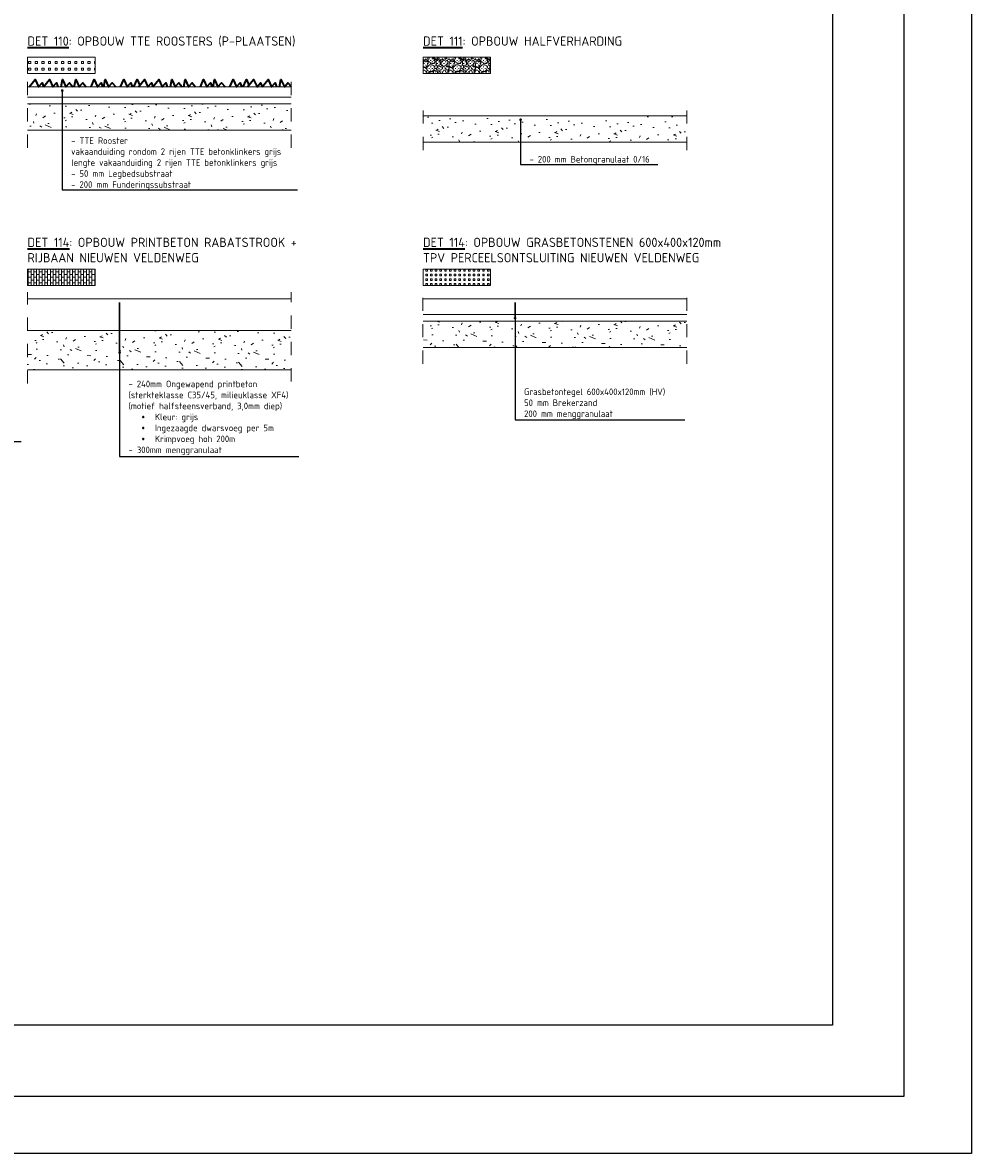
# Model space of a CAD drawing. Header units: metres. Extents: x 2.9 to 77.7, y -4.5 to 13.4.
# Tile 3 of 21: x 10.5 to 17.7, y -4.5 to 4.1. Entities that reach past the tile are written whole.
import ezdxf
from ezdxf import colors
from ezdxf.entities.mleader import LeaderData, LeaderLine
from ezdxf.math import Vec2, Vec3

# ---------------------------------------------------------------- set-up
doc = ezdxf.new("R2010")
doc.units = ezdxf.units.M
doc.linetypes.add('X-CA190022.004-UO-DET_v0.1$0$XX-AFBREEK', pattern=[7, 4, -1, 1, -1])
doc.layers.get('0').update_dxf_attribs({"lineweight": 25})
doc.layers.get('Defpoints').update_dxf_attribs({"lineweight": 25})
for name, color, linetype, lineweight in [('X-CA190022.004-UO-DET_v0.1$0$N-WE-GW-GROND_TEELAARDE-AD-20', 7, 'Continuous', 18), ('X-CA190022.004-UO-DET_v0.1$0$N-WE-GW-MAAIVELD-GD', 90, 'Continuous', 35), ('X-CA190022.004-UO-DET_v0.1$0$N-WE-VH-VERHARDING_BETONSTRAATSTEENPRINT PRINTBETON-A-200 NIEUWEN VELDENWEG', 24, 'Continuous', 18), ('X-CA190022.004-UO-DET_v0.1$0$N-WE-VH-VERHARDING_GRASBETONSTEEN-G', 70, 'Continuous', 35), ('X-CA190022.004-UO-DET_v0.1$0$X-XX-AL-DETAIL1-G', 7, 'Continuous', 18), ('X-CA190022.004-UO-DET_v0.1$0$X-XX-AL-LEGENDA-G', 7, 'Continuous', 18), ('X-CA190022.004-UO-DET_v0.1$0$X-XX-AL-T25', 7, 'Continuous', 25), ('X-CA190022.004-UO-DET_v0.1$0$X-XX-AL-T35', 7, 'Continuous', 35)]:
    doc.layers.add(name, color=color, linetype=linetype, lineweight=lineweight)
for name, color, linetype, lineweight, transparency in [('X-CA190022.004-UO-DET_v0.1$0$N-WE-VH-VERHARDING_GRASBETONSTEEN-A-50 GBT', 7, 'Continuous', 18, 0.5), ('X-CA190022.004-UO-DET_v0.1$0$N-WE-VH-VERHARDING_GRASBETONSTEEN-A-50 TTE PLATEN', 7, 'Continuous', 18, 0.5), ('X-CA190022.004-UO-DET_v0.1$0$N-WE-VH-VERHARDING_HALFVERHARDING-A-200', 252, 'Continuous', 18, 0.5)]:
    doc.layers.add(name, color=color, linetype=linetype, lineweight=lineweight, transparency=transparency)
doc.styles.add('X-CA190022.004-UO-DET_v0.1$0$NLCS-ISO-M20-T25', font='NLCS-ISO.ttf', dxfattribs={"height": 0.05})
doc.styles.add('X-CA190022.004-UO-DET_v0.1$0$NLCS-ISO-M20-T35', font='NLCS-ISO.ttf', dxfattribs={"height": 0.07})

# ---------------------------------------------------------------- blocks, each defined once
blk = doc.blocks.new('X-CA190022.004-UO-DET_v0.1$0$_Dot')
at = {"color": 0, "linetype": 'ByBlock', "lineweight": -2}
blk.add_line((-0.5, 0), (-1, 0), dxfattribs=at)
at = {"color": 0, "linetype": 'ByBlock', "const_width": 0.5}
blk.add_lwpolyline([(-0.25, 0, 1), (0.25, 0, 1)], format="xyb", close=True, dxfattribs=at)

msp = doc.modelspace()

# ---------------------------------------------------------------- hatches: boundary and pattern name
at = {"layer": 'X-CA190022.004-UO-DET_v0.1$0$N-WE-VH-VERHARDING_BETONSTRAATSTEENPRINT PRINTBETON-A-200 NIEUWEN VELDENWEG', "ltscale": 0.2, "transparency": 33554559}
h = msp.add_hatch(dxfattribs=at)
h.set_pattern_fill('AVH-BSS_KEIFORMAAT_HALFST', color=256, scale=0.2, pattern_type=2)
h.set_pattern_definition([(0, (3, -0.081582), (0.021, 0.021), [0.021, -0.021]), (90, (3, -0.081582), (-0.021, 1e-18), [])])
h.paths.add_polyline_path([(11.0037, 2.1019), (11.0037, 2.2269), (10.4912, 2.2269), (10.4912, 2.1019)])
at = {"layer": 'X-CA190022.004-UO-DET_v0.1$0$N-WE-VH-VERHARDING_GRASBETONSTEEN-A-50 GBT'}
h = msp.add_hatch(dxfattribs=at)
h.set_pattern_fill('AVH-GRASBETONSTEEN_04', color=256, scale=0.018, pattern_type=2)
h.set_pattern_definition([(0, (3, -0.163164), (0, 0.036), [0.012, -0.024]), (0, (3, -0.151164), (0, 0.036), [0.012, -0.024]), (90, (3, -0.163164), (-0.036, 2e-18), [0.012, -0.024]), (90, (3.012, -0.163164), (-0.036, 2e-18), [0.012, -0.024])])
h.paths.add_polyline_path([(14.0037, 2.1019), (14.0037, 2.2269), (13.4912, 2.2269), (13.4912, 2.1019)])
at = {"layer": 'X-CA190022.004-UO-DET_v0.1$0$N-WE-VH-VERHARDING_GRASBETONSTEEN-A-50 TTE PLATEN', "transparency": 33554559}
h = msp.add_hatch(dxfattribs=at)
h.set_pattern_fill('AVH-GRASBETONSTEEN_04', color=256, scale=0.025, pattern_type=2)
h.set_pattern_definition([(0, (-18, -3.864), (0, 0.05), [0.01666667, -0.03333333]), (0, (-18, -3.847334), (0, 0.05), [0.01666667, -0.03333333]), (90, (-18, -3.864), (-0.05, 3e-18), [0.01666667, -0.03333333]), (90, (-17.983333, -3.864), (-0.05, 3e-18), [0.01666667, -0.03333333])])
h.paths.add_polyline_path([(11.0037, 3.7103), (11.0037, 3.8353), (10.4912, 3.8353), (10.4912, 3.7103)])
at = {"layer": 'X-CA190022.004-UO-DET_v0.1$0$N-WE-VH-VERHARDING_HALFVERHARDING-A-200'}
h = msp.add_hatch(dxfattribs=at)
h.set_pattern_fill('AVH-HALFVERHARDING_GRIND_03', color=256, scale=0.02, pattern_type=2)
h.set_pattern_definition([(0, (-21, -3.864001), (0.0125, 0.0125), [0, -0.025]), (0, (-21, -3.864), (0.2, 0.2), [0.02, -0.03, 0.01, -0.03, 0.01, -0.1]), (0, (-20.9, -3.844), (0.2, 0.2), [0.01, -0.19]), (0, (-20.96, -3.834), (0.2, 0.2), [0.01, -0.02, 0.01, -0.16]), (0, (-20.86, -3.824), (0.2, 0.2), [0.02, -0.18]), (0, (-20.84, -3.814), (0.2, 0.2), [0.01, -0.19]), (0, (-20.9, -3.794), (0.2, 0.2), [0.02, -0.18]), (0, (-21, -3.784), (0.2, 0.2), [0.01, -0.02, 0.01, -0.05, 0.03, -0.08]), (0, (-20.86, -3.764), (0.2, 0.2), [0.02, -0.18]), (0, (-20.98, -3.754), (0.2, 0.2), [0.02, -0.01, 0.01, -0.08, 0.01, -0.07]), (0, (-20.99, -3.744), (0.2, 0.2), [0.01, -0.19]), (0, (-20.92, -3.734), (0.2, 0.2), [0.01, -0.01, 0.01, -0.17]), (0, (-20.95, -3.724), (0.2, 0.2), [0.01, -0.19]), (0, (-20.82, -3.714), (0.2, 0.2), [0.01, -0.19]), (0, (-20.91, -3.704), (0.2, 0.2), [0.01, -0.08, 0.01, -0.1]), (0, (-20.91, -3.694), (0.2, 0.2), [0.02, -0.18]), (0, (-20.87, -3.684), (0.2, 0.2), [0.02, -0.18]), (0, (-20.99, -3.674), (0.2, 0.2), [0.01, -0.12, 0.02, -0.05]), (90, (-21, -3.774), (-0.2, 0.2), [0.04, -0.04, 0.02, -0.1]), (90, (-20.99, -3.774), (-0.2, 0.2), [0.01, -0.07, 0.02, -0.1]), (90, (-20.98, -3.824), (-0.2, 0.2), [0.03, -0.17]), (90, (-20.97, -3.824), (-0.2, 0.2), [0.02, -0.18]), (90, (-20.96, -3.854), (-0.2, 0.2), [0.01, -0.12, 0.01, -0.01, 0.02, -0.03]), (90, (-20.94, -3.854), (-0.2, 0.2), [0.01, -0.07, 0.01, -0.11]), (90, (-20.93, -3.774), (-0.2, 0.2), [0.02, -0.03, 0.01, -0.01, 0.02, -0.11]), (90, (-20.92, -3.814), (-0.2, 0.2), [0.02, -0.11, 0.01, -0.06]), (90, (-20.91, -3.854), (-0.2, 0.2), [0.01, -0.01, 0.02, -0.16]), (90, (-20.89, -3.724), (-0.2, 0.2), [0.01, -0.19]), (90, (-20.88, -3.724), (-0.2, 0.2), [0.02, -0.02, 0.01, -0.01, 0.02, -0.12]), (90, (-20.87, -3.814), (-0.2, 0.2), [0.01, -0.01, 0.01, -0.02, 0.01, -0.14]), (90, (-20.84, -3.744), (-0.2, 0.2), [0.04, -0.16]), (90, (-20.83, -3.764), (-0.2, 0.2), [0.04, -0.03, 0.02, -0.11]), (90, (-20.82, -3.844), (-0.2, 0.2), [0.01, -0.03, 0.02, -0.14]), (90, (-20.81, -3.824), (-0.2, 0.2), [0.03, -0.17]), (45, (-20.92, -3.864), (0, 0.2), [0.014142, -0.2687007]), (45, (-20.81, -3.854), (0, 0.2), [0.014142, -0.2404167, 0.014142, -0.014142]), (45, (-20.94, -3.844), (0, 0.2), [0.0142, -0.113136, 0.014142, -0.1414227]), (45, (-20.89, -3.844), (0, 0.2), [0.014142, -0.2262747, 0.014142, -0.028284]), (45, (-20.88, -3.844), (0, 0.2), [0.028284, -0.113136, 0.028284, -0.1131387]), (45, (-20.93, -3.824), (0, 0.2), [0.01414, -0.12728, 0.01414, -0.01414, 0.01414, -0.0990027]), (45, (-20.83, -3.814), (0, 0.2), [0.014142, -0.014142, 0.014142, -0.2404167]), (45, (-20.97, -3.804), (0, 0.2), [0.014142, -0.169704, 0.014142, -0.0848547]), (45, (-20.81, -3.784), (0, 0.2), [0.01414, -0.01414, 0.01414, -0.056568, 0.01414, -0.1697147]), (45, (-20.93, -3.754), (0, 0.2), [0.014142, -0.2687007]), (45, (-20.98, -3.744), (0, 0.2), [0.0282842, -0.2545585]), (45, (-21, -3.724), (0, 0.2), [0.014142, -0.014142, 0.014142, -0.2404167]), (45, (-20.89, -3.694), (0, 0.2), [0.014142, -0.2687007]), (45, (-20.83, -3.674), (0, 0.2), [0.014142, -0.2687007]), (135, (-20.91, -3.844), (2e-17, 0.2), [0.014142, -0.2687007]), (135, (-20.9, -3.844), (2e-17, 0.2), [0.014142, -0.2687007]), (135, (-20.96, -3.834), (2e-17, 0.2), [0.014142, -0.056568, 0.028284, -0.1838487]), (135, (-21, -3.834), (2e-17, 0.2), [0.014142, -0.2687007]), (135, (-20.87, -3.804), (2e-17, 0.2), [0.014142, -0.1131371, 0.014142, -0.14142163]), (135, (-20.86, -3.804), (2e-17, 0.2), [0.01414, -0.08486, 0.01414, -0.08484, 0.01414, -0.0707227]), (135, (-20.98, -3.794), (2e-17, 0.2), [0.014142, -0.2687007]), (135, (-20.82, -3.784), (2e-17, 0.2), [0.02828, -0.07071, 0.01414, -0.01414, 0.01414, -0.1414327]), (135, (-20.95, -3.754), (2e-17, 0.2), [0.014142, -0.2687007]), (135, (-20.87, -3.754), (2e-17, 0.2), [0.0282842, -0.2545585]), (135, (-20.86, -3.754), (2e-17, 0.2), [0.014142, -0.2687007]), (135, (-20.92, -3.734), (2e-17, 0.2), [0.014142, -0.2687007]), (135, (-20.98, -3.704), (2e-17, 0.2), [0.014142, -0.2687007]), (135, (-20.82, -3.704), (2e-17, 0.2), [0.014142, -0.2687007]), (26.56505, (-20.98, -3.864), (0.2, 8e-11), [0.02236, -0.4248536]), (26.56505, (-21, -3.844), (0.2, 8e-11), [0.02236, -0.4248536]), (26.56505, (-21, -3.834), (0.2, 8e-11), [0.02236, -0.4248536]), (26.56505, (-20.95, -3.834), (0.2, 8e-11), [0.02236, -0.4248536]), (26.56505, (-20.96, -3.794), (0.2, 8e-11), [0.02236, -0.4248536]), (26.56505, (-20.96, -3.784), (0.2, 8e-11), [0.02236, -0.4248536]), (26.56505, (-20.92, -3.744), (0.2, 8e-11), [0.02236, -0.4248536]), (26.56505, (-20.91, -3.734), (0.2, 8e-11), [0.02236, -0.4248536]), (26.56505, (-20.99, -3.714), (0.2, 8e-11), [0.02236, -0.4248536]), (26.56505, (-20.93, -3.714), (0.2, 8e-11), [0.02236, -0.4248536]), (63.43495, (-20.83, -3.864), (1e-11, 0.2), [0.02236, -0.4248536]), (63.43495, (-20.88, -3.834), (1e-11, 0.2), [0.02236, -0.4248536]), (63.43495, (-20.91, -3.814), (1e-11, 0.2), [0.02236, -0.4248536]), (63.43495, (-20.88, -3.784), (1e-11, 0.2), [0.02236, -0.4248536]), (63.43495, (-20.87, -3.784), (1e-11, 0.2), [0.02236, -0.4248536]), (63.43495, (-20.94, -3.754), (1e-11, 0.2), [0.02236, -0.4248536]), (63.43495, (-20.96, -3.744), (1e-11, 0.2), [0.02236, -0.4248536]), (63.43495, (-20.88, -3.704), (1e-11, 0.2), [0.02236, -0.4248536]), (63.43495, (-20.96, -3.684), (1e-11, 0.2), [0.02236, -0.4248536]), (116.56505, (-20.99, -3.744), (-8e-11, 0.2), [0.02236, -0.4248536]), (116.56505, (-20.87, -3.744), (-8e-11, 0.2), [0.02236, -0.4248536]), (116.56505, (-21, -3.734), (-8e-11, 0.2), [0.02236, -0.4248536]), (116.56505, (-20.84, -3.704), (-8e-11, 0.2), [0.02236, -0.4248536]), (116.56505, (-20.97, -3.694), (-8e-11, 0.2), [0.02236, -0.4248536]), (116.56505, (-20.93, -3.684), (-8e-11, 0.2), [0.02236, -0.4248536]), (153.43495, (-20.92, -3.864), (-0.2, 8e-11), [0.02236, -0.4248536]), (153.43495, (-20.96, -3.844), (-0.2, 8e-11), [0.02236, -0.4248536]), (153.43495, (-20.82, -3.834), (-0.2, 8e-11), [0.02236, -0.4248536]), (153.43495, (-20.84, -3.814), (-0.2, 8e-11), [0.02236, -0.4248536]), (153.43495, (-20.92, -3.794), (-0.2, 8e-11), [0.02236, -0.4248536]), (153.43495, (-20.97, -3.784), (-0.2, 8e-11), [0.02236, -0.4248536]), (153.43495, (-20.91, -3.784), (-0.2, 8e-11), [0.02236, -0.4248536]), (153.43495, (-20.94, -3.764), (-0.2, 8e-11), [0.02236, -0.4248536]), (153.43495, (-20.94, -3.714), (-0.2, 8e-11), [0.02236, -0.4248536]), (153.43495, (-21, -3.674), (-0.2, 8e-11), [0.02236, -0.4248536]), (153.43495, (-20.88, -3.674), (-0.2, 8e-11), [0.02236, -0.4248536]), (153.43495, (-20.86, -3.674), (-0.2, 8e-11), [0.02236, -0.4248536])])
h.paths.add_polyline_path([(14.0037, 3.7103), (14.0037, 3.8353), (13.4912, 3.8353), (13.4912, 3.7103)])
at = {"layer": 'X-CA190022.004-UO-DET_v0.1$0$X-XX-AL-DETAIL1-G'}
h = msp.add_hatch(dxfattribs=at)
h.set_pattern_fill('AVH-FUNDERING_GRANULAAT-SO', color=256, scale=0.045, angle=-1.14576, style=0, pattern_type=2)
h.set_pattern_definition([(358.85423716, (134736.90717, 401270.55873), (0.00899820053, 0.449910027), [0, -0.45]), (358.85423716, (134736.9085, 401270.40117), (0.00899820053, 0.449910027), [0, -0.45]), (358.85423716, (134736.92688, 401270.64386), (0.00899820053, 0.449910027), [0, -0.45]), (337.052837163, (134736.690135, 401270.50906), (1.340732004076, -0.47690459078), [0.04846635, -2.3748579]), (215.724137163, (134736.73477, 401270.49017), (1.367726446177, 0.87282550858), [0.0225, -2.2275]), (129.455537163, (134736.7165, 401270.47703), (2.1955611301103, -2.7444507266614), [0.04148775, -4.10730705]), (205.41933716, (134736.56695, 401270.426), (-0.45890786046, -0.44091242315), [0.01006245, -0.99616815]), (325.164137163, (134736.55786, 401270.42169), (0.890821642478, -0.467907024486), [0.0162252, -1.6062732]), (107.289137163, (134736.57118, 401270.41242), (-0.43191290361, 0.908818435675), [0.01423035, -1.40879475]), (223.85423716, (134736.854, 401270.37526), (-0.00899820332, -0.44991016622), [0.0190917, -0.61730415]), (358.85423716, (134736.84022, 401270.36203), (0.45890822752, 0.44091182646), [0.027, -0.423]), (133.85423716, (134736.86722, 401270.3615), (-0.44991016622, 0.00899820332), [0.0190917, -0.61730415]), (250.419337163, (134736.80576, 401270.66428), (0.46790571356, 0.890822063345), [0.01423035, -1.40879475]), (358.85423716, (134736.801, 401270.65087), (0.45890822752, 0.44091182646), [0.0225, -0.4275]), (141.984337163, (134736.82349, 401270.65042), (-1.331733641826, 0.9268147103), [0.0225, -2.2275]), (212.544337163, (134736.5674, 401270.67355), (0.90881806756, 0.431914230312), [0.0162252, -1.6062732]), (340.419337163, (134736.55372, 401270.66482), (-0.890822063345, 0.46790571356), [0.0284607, -1.3945644]), (125.724137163, (134736.58054, 401270.65528), (0.87282550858, -1.367726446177), [0.0225, -2.2275]), (358.85423716, (134736.6975, 401270.65294), (0.00899820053, 0.449910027), [0, -0.45]), (358.85423716, (134736.5737, 401270.5384), (0.00899820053, 0.449910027), [0, -0.45]), (358.85423716, (134736.69634, 401270.3694), (0.00899820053, 0.449910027), [0, -0.45]), (358.85423716, (134736.8206, 401270.50645), (0.00899820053, 0.449910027), [0, -0.45]), (358.85423716, (134736.69166, 401270.58555), (0.00899820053, 0.449910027), [0, -0.45]), (358.85423716, (134736.59295, 401270.60102), (0.00899820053, 0.449910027), [0, -0.45]), (358.85423716, (134736.6329, 401270.5732), (0.00899820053, 0.449910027), [0, -0.45]), (358.85423716, (134736.61275, 401270.4656), (0.00899820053, 0.449910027), [0, -0.45]), (358.85423716, (134736.50513, 401270.48576), (0.00899820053, 0.449910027), [0, -0.45]), (358.85423716, (134736.5117, 401270.58915), (0.00899820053, 0.449910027), [0, -0.45]), (358.85423716, (134736.5002, 401270.6884), (0.00899820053, 0.449910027), [0, -0.45]), (358.85423716, (134736.64, 401270.7036), (0.00899820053, 0.449910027), [0, -0.45]), (358.85423716, (134736.73935, 401270.7196), (0.00899820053, 0.449910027), [0, -0.45]), (358.85423716, (134736.89646, 401270.69847), (0.00899820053, 0.449910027), [0, -0.45]), (358.85423716, (134736.7857, 401270.56116), (0.00899820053, 0.449910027), [0, -0.45]), (358.85423716, (134736.74232, 401270.64305), (0.00899820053, 0.449910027), [0, -0.45]), (358.85423716, (134736.774, 401270.42637), (0.00899820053, 0.449910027), [0, -0.45]), (358.85423716, (134736.63857, 401270.40657), (0.00899820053, 0.449910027), [0, -0.45]), (358.85423716, (134736.77157, 401270.3049), (0.00899820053, 0.449910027), [0, -0.45]), (358.85423716, (134736.62364, 401270.33486), (0.00899820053, 0.449910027), [0, -0.45]), (358.85423716, (134736.4794, 401270.32424), (0.00899820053, 0.449910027), [0, -0.45]), (358.85423716, (134736.53294, 401270.30066), (0.00899820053, 0.449910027), [0, -0.45]), (358.85423716, (134736.5387, 401270.36356), (0.00899820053, 0.449910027), [0, -0.45]), (358.85423716, (134736.8387, 401270.28555), (0.00899820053, 0.449910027), [0, -0.45]), (358.85423716, (134736.89637, 401270.46893), (0.00899820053, 0.449910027), [0, -0.45]), (358.85423716, (134736.87658, 401270.60435), (0.00899820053, 0.449910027), [0, -0.45]), (358.85423716, (134736.66314, 401270.28456), (0.00899820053, 0.449910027), [0, -0.45])])
h.paths.add_polyline_path([(12.4912, 3.4808), (10.4921, 3.4808), (10.4916, 3.2808), (12.4907, 3.2808)])
h = msp.add_hatch(dxfattribs=at)
h.set_pattern_fill('AVH-FUNDERING_GRANULAAT-SO', color=256, scale=0.045, angle=-1.14576, style=0, pattern_type=2)
h.set_pattern_definition([(358.85423716, (134727.90717, 401266.61393), (0.00899820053, 0.449910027), [0, -0.45]), (358.85423716, (134727.9085, 401266.45637), (0.00899820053, 0.449910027), [0, -0.45]), (358.85423716, (134727.92688, 401266.69905), (0.00899820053, 0.449910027), [0, -0.45]), (337.052837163, (134727.690135, 401266.564256), (1.340732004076, -0.47690459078), [0.04846635, -2.3748579]), (215.724137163, (134727.73477, 401266.54536), (1.367726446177, 0.87282550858), [0.0225, -2.2275]), (129.455537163, (134727.7165, 401266.53222), (2.1955611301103, -2.7444507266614), [0.04148775, -4.10730705]), (205.41933716, (134727.56695, 401266.4812), (-0.45890786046, -0.44091242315), [0.01006245, -0.99616815]), (325.164137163, (134727.55786, 401266.47688), (0.890821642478, -0.467907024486), [0.0162252, -1.6062732]), (107.289137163, (134727.57118, 401266.46761), (-0.43191290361, 0.908818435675), [0.01423035, -1.40879475]), (223.85423716, (134727.854, 401266.43045), (-0.00899820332, -0.44991016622), [0.0190917, -0.61730415]), (358.85423716, (134727.84022, 401266.41723), (0.45890822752, 0.44091182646), [0.027, -0.423]), (133.85423716, (134727.86722, 401266.4167), (-0.44991016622, 0.00899820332), [0.0190917, -0.61730415]), (250.419337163, (134727.80576, 401266.71947), (0.46790571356, 0.890822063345), [0.01423035, -1.40879475]), (358.85423716, (134727.801, 401266.70607), (0.45890822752, 0.44091182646), [0.0225, -0.4275]), (141.984337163, (134727.82349, 401266.70562), (-1.331733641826, 0.9268147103), [0.0225, -2.2275]), (212.544337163, (134727.5674, 401266.72874), (0.90881806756, 0.431914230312), [0.0162252, -1.6062732]), (340.419337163, (134727.55372, 401266.72001), (-0.890822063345, 0.46790571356), [0.0284607, -1.3945644]), (125.724137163, (134727.58054, 401266.71048), (0.87282550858, -1.367726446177), [0.0225, -2.2275]), (358.85423716, (134727.6975, 401266.70814), (0.00899820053, 0.449910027), [0, -0.45]), (358.85423716, (134727.5737, 401266.5936), (0.00899820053, 0.449910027), [0, -0.45]), (358.85423716, (134727.69634, 401266.4246), (0.00899820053, 0.449910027), [0, -0.45]), (358.85423716, (134727.8206, 401266.56165), (0.00899820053, 0.449910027), [0, -0.45]), (358.85423716, (134727.69166, 401266.64074), (0.00899820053, 0.449910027), [0, -0.45]), (358.85423716, (134727.59295, 401266.6562), (0.00899820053, 0.449910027), [0, -0.45]), (358.85423716, (134727.6329, 401266.6284), (0.00899820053, 0.449910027), [0, -0.45]), (358.85423716, (134727.61275, 401266.5208), (0.00899820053, 0.449910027), [0, -0.45]), (358.85423716, (134727.50513, 401266.54095), (0.00899820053, 0.449910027), [0, -0.45]), (358.85423716, (134727.5117, 401266.64434), (0.00899820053, 0.449910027), [0, -0.45]), (358.85423716, (134727.5002, 401266.7436), (0.00899820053, 0.449910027), [0, -0.45]), (358.85423716, (134727.64, 401266.7588), (0.00899820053, 0.449910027), [0, -0.45]), (358.85423716, (134727.73935, 401266.7748), (0.00899820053, 0.449910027), [0, -0.45]), (358.85423716, (134727.89646, 401266.75367), (0.00899820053, 0.449910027), [0, -0.45]), (358.85423716, (134727.7857, 401266.61636), (0.00899820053, 0.449910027), [0, -0.45]), (358.85423716, (134727.74232, 401266.69824), (0.00899820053, 0.449910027), [0, -0.45]), (358.85423716, (134727.774, 401266.48156), (0.00899820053, 0.449910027), [0, -0.45]), (358.85423716, (134727.63857, 401266.46177), (0.00899820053, 0.449910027), [0, -0.45]), (358.85423716, (134727.77157, 401266.3601), (0.00899820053, 0.449910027), [0, -0.45]), (358.85423716, (134727.62364, 401266.39005), (0.00899820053, 0.449910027), [0, -0.45]), (358.85423716, (134727.4794, 401266.37943), (0.00899820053, 0.449910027), [0, -0.45]), (358.85423716, (134727.53294, 401266.35586), (0.00899820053, 0.449910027), [0, -0.45]), (358.85423716, (134727.5387, 401266.41875), (0.00899820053, 0.449910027), [0, -0.45]), (358.85423716, (134727.8387, 401266.34074), (0.00899820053, 0.449910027), [0, -0.45]), (358.85423716, (134727.89637, 401266.52412), (0.00899820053, 0.449910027), [0, -0.45]), (358.85423716, (134727.87658, 401266.65955), (0.00899820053, 0.449910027), [0, -0.45]), (358.85423716, (134727.66314, 401266.33975), (0.00899820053, 0.449910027), [0, -0.45])])
h.paths.add_polyline_path([(13.4912, 3.19), (15.4912, 3.19), (15.4912, 3.39), (13.4912, 3.39)])
h = msp.add_hatch(dxfattribs=at)
h.set_pattern_fill('AVH-FUNDERING_GRANULAAT-SO', color=256, scale=0.045, angle=-1.14576, style=0, pattern_type=2)
h.set_pattern_definition([(358.85423716, (134727.90717, 401265.1663), (0.00899820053, 0.449910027), [0, -0.45]), (358.85423716, (134727.9085, 401265.00875), (0.00899820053, 0.449910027), [0, -0.45]), (358.85423716, (134727.92688, 401265.25143), (0.00899820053, 0.449910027), [0, -0.45]), (337.052837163, (134727.690135, 401265.11664), (1.340732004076, -0.47690459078), [0.04846635, -2.3748579]), (215.724137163, (134727.73477, 401265.097745), (1.367726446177, 0.87282550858), [0.0225, -2.2275]), (129.455537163, (134727.7165, 401265.08461), (2.1955611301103, -2.7444507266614), [0.04148775, -4.10730705]), (205.41933716, (134727.56695, 401265.03359), (-0.45890786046, -0.44091242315), [0.01006245, -0.99616815]), (325.164137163, (134727.55786, 401265.02927), (0.890821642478, -0.467907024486), [0.0162252, -1.6062732]), (107.289137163, (134727.57118, 401265.02), (-0.43191290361, 0.908818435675), [0.01423035, -1.40879475]), (223.85423716, (134727.854, 401264.98284), (-0.00899820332, -0.44991016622), [0.0190917, -0.61730415]), (358.85423716, (134727.84022, 401264.9696), (0.45890822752, 0.44091182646), [0.027, -0.423]), (133.85423716, (134727.86722, 401264.96907), (-0.44991016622, 0.00899820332), [0.0190917, -0.61730415]), (250.419337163, (134727.80576, 401265.27186), (0.46790571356, 0.890822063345), [0.01423035, -1.40879475]), (358.85423716, (134727.801, 401265.25845), (0.45890822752, 0.44091182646), [0.0225, -0.4275]), (141.984337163, (134727.82349, 401265.258), (-1.331733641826, 0.9268147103), [0.0225, -2.2275]), (212.544337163, (134727.5674, 401265.28113), (0.90881806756, 0.431914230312), [0.0162252, -1.6062732]), (340.419337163, (134727.55372, 401265.2724), (-0.890822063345, 0.46790571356), [0.0284607, -1.3945644]), (125.724137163, (134727.58054, 401265.26286), (0.87282550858, -1.367726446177), [0.0225, -2.2275]), (358.85423716, (134727.6975, 401265.26052), (0.00899820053, 0.449910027), [0, -0.45]), (358.85423716, (134727.5737, 401265.14598), (0.00899820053, 0.449910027), [0, -0.45]), (358.85423716, (134727.69634, 401264.977), (0.00899820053, 0.449910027), [0, -0.45]), (358.85423716, (134727.8206, 401265.11403), (0.00899820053, 0.449910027), [0, -0.45]), (358.85423716, (134727.69166, 401265.19313), (0.00899820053, 0.449910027), [0, -0.45]), (358.85423716, (134727.59295, 401265.2086), (0.00899820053, 0.449910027), [0, -0.45]), (358.85423716, (134727.6329, 401265.1808), (0.00899820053, 0.449910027), [0, -0.45]), (358.85423716, (134727.61275, 401265.0732), (0.00899820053, 0.449910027), [0, -0.45]), (358.85423716, (134727.50513, 401265.09334), (0.00899820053, 0.449910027), [0, -0.45]), (358.85423716, (134727.5117, 401265.19673), (0.00899820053, 0.449910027), [0, -0.45]), (358.85423716, (134727.5002, 401265.29598), (0.00899820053, 0.449910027), [0, -0.45]), (358.85423716, (134727.64, 401265.3112), (0.00899820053, 0.449910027), [0, -0.45]), (358.85423716, (134727.73935, 401265.3272), (0.00899820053, 0.449910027), [0, -0.45]), (358.85423716, (134727.89646, 401265.30605), (0.00899820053, 0.449910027), [0, -0.45]), (358.85423716, (134727.7857, 401265.16874), (0.00899820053, 0.449910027), [0, -0.45]), (358.85423716, (134727.74232, 401265.25062), (0.00899820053, 0.449910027), [0, -0.45]), (358.85423716, (134727.774, 401265.03395), (0.00899820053, 0.449910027), [0, -0.45]), (358.85423716, (134727.63857, 401265.01415), (0.00899820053, 0.449910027), [0, -0.45]), (358.85423716, (134727.77157, 401264.91247), (0.00899820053, 0.449910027), [0, -0.45]), (358.85423716, (134727.62364, 401264.94244), (0.00899820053, 0.449910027), [0, -0.45]), (358.85423716, (134727.4794, 401264.9318), (0.00899820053, 0.449910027), [0, -0.45]), (358.85423716, (134727.53294, 401264.90824), (0.00899820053, 0.449910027), [0, -0.45]), (358.85423716, (134727.5387, 401264.97114), (0.00899820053, 0.449910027), [0, -0.45]), (358.85423716, (134727.8387, 401264.89313), (0.00899820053, 0.449910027), [0, -0.45]), (358.85423716, (134727.89637, 401265.0765), (0.00899820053, 0.449910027), [0, -0.45]), (358.85423716, (134727.87658, 401265.21193), (0.00899820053, 0.449910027), [0, -0.45]), (358.85423716, (134727.66314, 401264.89214), (0.00899820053, 0.449910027), [0, -0.45])])
h.paths.add_polyline_path([(13.4912, 1.8324), (15.4912, 1.8324), (15.4912, 1.6324), (13.4912, 1.6324)])
h = msp.add_hatch(dxfattribs=at)
h.set_pattern_fill('AVH-FUNDERING_GRANULAAT-SO', color=256, scale=0.045, angle=-1.14576, style=0, pattern_type=2)
h.set_pattern_definition([(358.85423716, (134724.90717, 401265.0563), (0.00899820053, 0.449910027), [0, -0.45]), (358.85423716, (134724.9085, 401264.89875), (0.00899820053, 0.449910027), [0, -0.45]), (358.85423716, (134724.92688, 401265.14143), (0.00899820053, 0.449910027), [0, -0.45]), (337.052837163, (134724.690135, 401265.00664), (1.340732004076, -0.47690459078), [0.04846635, -2.3748579]), (215.724137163, (134724.73477, 401264.987745), (1.367726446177, 0.87282550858), [0.0225, -2.2275]), (129.455537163, (134724.7165, 401264.97461), (2.1955611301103, -2.7444507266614), [0.04148775, -4.10730705]), (205.41933716, (134724.56695, 401264.92359), (-0.45890786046, -0.44091242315), [0.01006245, -0.99616815]), (325.164137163, (134724.55786, 401264.91927), (0.890821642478, -0.467907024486), [0.0162252, -1.6062732]), (107.289137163, (134724.57118, 401264.91), (-0.43191290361, 0.908818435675), [0.01423035, -1.40879475]), (223.85423716, (134724.854, 401264.87284), (-0.00899820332, -0.44991016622), [0.0190917, -0.61730415]), (358.85423716, (134724.84022, 401264.8596), (0.45890822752, 0.44091182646), [0.027, -0.423]), (133.85423716, (134724.86722, 401264.85907), (-0.44991016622, 0.00899820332), [0.0190917, -0.61730415]), (250.419337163, (134724.80576, 401265.16186), (0.46790571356, 0.890822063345), [0.01423035, -1.40879475]), (358.85423716, (134724.801, 401265.14845), (0.45890822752, 0.44091182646), [0.0225, -0.4275]), (141.984337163, (134724.82349, 401265.148), (-1.331733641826, 0.9268147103), [0.0225, -2.2275]), (212.544337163, (134724.5674, 401265.17113), (0.90881806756, 0.431914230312), [0.0162252, -1.6062732]), (340.419337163, (134724.55372, 401265.1624), (-0.890822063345, 0.46790571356), [0.0284607, -1.3945644]), (125.724137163, (134724.58054, 401265.15286), (0.87282550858, -1.367726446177), [0.0225, -2.2275]), (358.85423716, (134724.6975, 401265.15052), (0.00899820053, 0.449910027), [0, -0.45]), (358.85423716, (134724.5737, 401265.03598), (0.00899820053, 0.449910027), [0, -0.45]), (358.85423716, (134724.69634, 401264.867), (0.00899820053, 0.449910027), [0, -0.45]), (358.85423716, (134724.8206, 401265.00403), (0.00899820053, 0.449910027), [0, -0.45]), (358.85423716, (134724.69166, 401265.08313), (0.00899820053, 0.449910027), [0, -0.45]), (358.85423716, (134724.59295, 401265.0986), (0.00899820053, 0.449910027), [0, -0.45]), (358.85423716, (134724.6329, 401265.0708), (0.00899820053, 0.449910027), [0, -0.45]), (358.85423716, (134724.61275, 401264.9632), (0.00899820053, 0.449910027), [0, -0.45]), (358.85423716, (134724.50513, 401264.98334), (0.00899820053, 0.449910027), [0, -0.45]), (358.85423716, (134724.5117, 401265.08673), (0.00899820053, 0.449910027), [0, -0.45]), (358.85423716, (134724.5002, 401265.18598), (0.00899820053, 0.449910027), [0, -0.45]), (358.85423716, (134724.64, 401265.2012), (0.00899820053, 0.449910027), [0, -0.45]), (358.85423716, (134724.73935, 401265.2172), (0.00899820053, 0.449910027), [0, -0.45]), (358.85423716, (134724.89646, 401265.19605), (0.00899820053, 0.449910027), [0, -0.45]), (358.85423716, (134724.7857, 401265.05874), (0.00899820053, 0.449910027), [0, -0.45]), (358.85423716, (134724.74232, 401265.14062), (0.00899820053, 0.449910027), [0, -0.45]), (358.85423716, (134724.774, 401264.92395), (0.00899820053, 0.449910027), [0, -0.45]), (358.85423716, (134724.63857, 401264.90415), (0.00899820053, 0.449910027), [0, -0.45]), (358.85423716, (134724.77157, 401264.80247), (0.00899820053, 0.449910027), [0, -0.45]), (358.85423716, (134724.62364, 401264.83244), (0.00899820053, 0.449910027), [0, -0.45]), (358.85423716, (134724.4794, 401264.8218), (0.00899820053, 0.449910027), [0, -0.45]), (358.85423716, (134724.53294, 401264.79824), (0.00899820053, 0.449910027), [0, -0.45]), (358.85423716, (134724.5387, 401264.86114), (0.00899820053, 0.449910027), [0, -0.45]), (358.85423716, (134724.8387, 401264.78313), (0.00899820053, 0.449910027), [0, -0.45]), (358.85423716, (134724.89637, 401264.9665), (0.00899820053, 0.449910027), [0, -0.45]), (358.85423716, (134724.87658, 401265.10193), (0.00899820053, 0.449910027), [0, -0.45]), (358.85423716, (134724.66314, 401264.78214), (0.00899820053, 0.449910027), [0, -0.45])])
h.paths.add_polyline_path([(10.4912, 1.7624), (12.4912, 1.7624), (12.4912, 1.4624), (10.4912, 1.4624)])

# ---------------------------------------------------------------- linework, layer by layer
at = {"layer": 'Defpoints'}
msp.add_lwpolyline([(2.9177, 9.0787), (17.6506, 9.0787), (17.6506, -4.4817), (2.9177, -4.4817)], close=True, dxfattribs=at)
at = {"layer": 'Defpoints', "flags": 128}
for points in [[(17.1375, -4.0503), (3.8355, -4.0503), (3.8355, 8.5116), (17.1375, 8.5116)], [(16.5965, -3.5094), (4.3765, -3.5094), (4.3765, 7.9706), (16.5965, 7.9706)]]:
    msp.add_lwpolyline(points, close=True, dxfattribs=at)
at = {"layer": 'X-CA190022.004-UO-DET_v0.1$0$N-WE-GW-GROND_TEELAARDE-AD-20', "color": 8, "linetype": 'X-CA190022.004-UO-DET_v0.1$0$XX-AFBREEK', "ltscale": 0.02}
for p, q in [((10.4921, 3.1474), (10.4921, 3.6596)), ((12.4912, 3.1474), (12.4912, 3.6596)), ((13.4912, 3.1308), (13.4912, 3.4388)), ((15.4912, 3.1308), (15.4912, 3.4388)), ((10.4902, 1.3592), (10.4902, 2.0512)), ((12.4912, 1.3753), (12.4912, 2.0512)), ((13.4902, 1.5098), (13.4902, 2.0512)), ((15.4912, 1.5098), (15.4912, 2.0512))]:
    msp.add_line(p, q, dxfattribs=at)
at = {"layer": 'X-CA190022.004-UO-DET_v0.1$0$N-WE-GW-MAAIVELD-GD', "color": 64, "ltscale": 2, "flags": 128}
for points in [[(10.5028, 3.6108), (10.5487, 3.6662), (10.5743, 3.6108), (10.6018, 3.6401), (10.6121, 3.6108)], [(10.6121, 3.6108), (10.6579, 3.6662), (10.6835, 3.6108), (10.7111, 3.6401), (10.7213, 3.6108)], [(10.7455, 3.6108), (10.7558, 3.6662), (10.7814, 3.6108), (10.8089, 3.6401), (10.8357, 3.6108)], [(10.8465, 3.6108), (10.8567, 3.6662), (10.8823, 3.6108), (10.9099, 3.6401), (10.9366, 3.6108)], [(10.9735, 3.6108), (10.9966, 3.6662), (11.0222, 3.6108), (11.0497, 3.6401), (11.06, 3.6108)], [(11.0708, 3.6108), (11.081, 3.6662), (11.1067, 3.6108), (11.1342, 3.6401), (11.1609, 3.6108)], [(11.1978, 3.6108), (11.2209, 3.6662), (11.2465, 3.6108), (11.2741, 3.6401), (11.2843, 3.6108)], [(11.2988, 3.6108), (11.322, 3.6662), (11.343, 3.6208)], [(11.3322, 3.6108), (11.3781, 3.6662), (11.4037, 3.6108), (11.4312, 3.6401), (11.4415, 3.6108)], [(11.4415, 3.6108), (11.4874, 3.6662), (11.513, 3.6108), (11.5405, 3.6401), (11.5508, 3.6108)], [(11.575, 3.6108), (11.5852, 3.6662), (11.6109, 3.6108), (11.6384, 3.6401), (11.6651, 3.6108)], [(11.6759, 3.6108), (11.6862, 3.6662), (11.7118, 3.6108), (11.7393, 3.6401), (11.766, 3.6108)], [(11.8029, 3.6108), (11.826, 3.6662), (11.8517, 3.6108), (11.8792, 3.6401), (11.8894, 3.6108)], [(11.9002, 3.6108), (11.9105, 3.6662), (11.9361, 3.6108), (11.9636, 3.6401), (11.9904, 3.6108)], [(12.0272, 3.6108), (12.0504, 3.6662), (12.076, 3.6108), (12.1035, 3.6401), (12.1138, 3.6108)], [(12.1282, 3.6108), (12.1514, 3.6662), (12.1712, 3.6234)], [(12.1608, 3.6108), (12.2067, 3.6662), (12.2323, 3.6108), (12.2598, 3.6401), (12.2701, 3.6108)], [(12.2701, 3.6108), (12.316, 3.6662), (12.3416, 3.6108), (12.3691, 3.6401), (12.3793, 3.6108)], [(12.4036, 3.6108), (12.4138, 3.6662), (12.4395, 3.6108), (12.467, 3.6401), (12.4912, 3.6136)]]:
    msp.add_lwpolyline(points, dxfattribs=at)
at = {"layer": 'X-CA190022.004-UO-DET_v0.1$0$N-WE-VH-VERHARDING_GRASBETONSTEEN-G', "lineweight": 15}
for points in [[(13.4912, 2.0024), (15.4912, 2.0024)], [(13.4912, 1.8824), (15.4912, 1.8824)]]:
    msp.add_lwpolyline(points, dxfattribs=at)
at = {"layer": 'X-CA190022.004-UO-DET_v0.1$0$X-XX-AL-DETAIL1-G'}
for points in [[(10.4912, 3.6108), (12.4912, 3.6108)], [(10.4912, 3.5308), (12.4912, 3.5308)], [(10.4912, 3.4808), (12.4912, 3.4808)], [(13.4912, 3.39), (15.4912, 3.39)], [(10.4912, 3.2808), (12.4912, 3.2808)], [(13.4912, 3.19), (15.4912, 3.19)], [(10.4912, 2.0024), (12.4912, 2.0024)], [(13.4912, 1.8324), (15.4912, 1.8324)], [(10.4912, 1.7624), (12.4912, 1.7624)], [(13.4912, 1.6324), (15.4912, 1.6324)], [(10.4912, 1.4624), (12.4912, 1.4624)]]:
    msp.add_lwpolyline(points, dxfattribs=at)
at = {"layer": 'X-CA190022.004-UO-DET_v0.1$0$X-XX-AL-LEGENDA-G'}
for points in [[(10.4912, 3.8353), (11.0037, 3.8353), (11.0037, 3.7103), (10.4912, 3.7103)], [(13.4912, 3.8353), (14.0037, 3.8353), (14.0037, 3.7103), (13.4912, 3.7103)], [(10.4912, 2.2269), (11.0037, 2.2269), (11.0037, 2.1019), (10.4912, 2.1019)], [(13.4912, 2.2269), (14.0037, 2.2269), (14.0037, 2.1019), (13.4912, 2.1019)]]:
    msp.add_lwpolyline(points, close=True, dxfattribs=at)

# ---------------------------------------------------------------- texts
at = {"layer": 'X-CA190022.004-UO-DET_v0.1$0$X-XX-AL-T35', "char_height": 0.07, "attachment_point": 1, "style": 'X-CA190022.004-UO-DET_v0.1$0$NLCS-ISO-M20-T35'}
for s, insert in [('{\\LDET 110}: OPBOUW TTE ROOSTERS (P-PLAATSEN)', (10.4912, 3.9922)), ('{\\LDET 111}: OPBOUW HALFVERHARDING', (13.4912, 3.9922)), ('{\\LDET 114}: OPBOUW PRINTBETON RABATSTROOK + RIJBAAN NIEUWEN VELDENWEG', (10.4912, 2.4654)), ('{\\LDET 114}: OPBOUW GRASBETONSTENEN 600x400x120mm\\PTPV PERCEELSONTSLUITING NIEUWEN VELDENWEG', (13.4912, 2.4654))]:
    msp.add_mtext_dynamic_manual_height_columns(s, width=2.359086, gutter_width=0.35, heights=[0], dxfattribs=dict(at, insert=insert))

# ---------------------------------------------------------------- leaders
at = {"layer": 'X-CA190022.004-UO-DET_v0.1$0$X-XX-AL-T25'}
ml = msp.add_multileader_mtext('Standard', dxfattribs=at)
ml.set_content('\\A1;- TTE Rooster \\Pvakaanduiding rondom 2 rijen TTE betonklinkers grijs\\Plengte vakaanduiding 2 rijen TTE betonklinkers grijs\\P- 50 mm Legbedsubstraat\\P- 200 mm Funderingssubstraat', color=256, style='X-CA190022.004-UO-DET_v0.1$0$NLCS-ISO-M20-T25')
ml.set_leader_properties(color=256, linetype='ByLayer', lineweight=-1)
ml.set_arrow_properties(name='X-CA190022.004-UO-DET_v0.1$0$_Dot')
ml.build(insert=Vec2(0, 0))
ml.multileader.update_dxf_attribs({"text_left_attachment_type": 5, "text_right_attachment_type": 5, "dogleg_length": 0.05, "arrow_head_size": 0.02})
ctx = ml.context
ctx.base_point, ctx.char_height, ctx.arrow_head_size, ctx.landing_gap_size, ctx.plane_origin = Vec3(10.8045, 2.829), 0.05, 0.02, 0.018, Vec3(-134714.6428, -401332.9101)
ctx.left_attachment, ctx.right_attachment = 5, 5
notes = []
notes.append((ctx, [(1, (1, 1, 0), (10.7545, 2.829), (1, 0), 0.05, [(1, [(10.7545, 3.5816), (10.7545, 3.5049), (10.7545, 3.4132)], 0, [])])]))
ctx.mtext.insert, ctx.mtext.width, ctx.mtext.flow_direction = Vec3(10.8225, 3.2273), 1.724285, 5
ml = msp.add_multileader_mtext('Standard', dxfattribs=at)
ml.set_content('\\A1;- 200 mm Betongranulaat 0/16', color=256, style='X-CA190022.004-UO-DET_v0.1$0$NLCS-ISO-M20-T25')
ml.set_leader_properties(color=256, linetype='ByLayer', lineweight=-1)
ml.set_arrow_properties(name='X-CA190022.004-UO-DET_v0.1$0$_Dot')
ml.build(insert=Vec2(0, 0))
ml.multileader.update_dxf_attribs({"text_left_attachment_type": 5, "text_right_attachment_type": 5, "dogleg_length": 0.05, "arrow_head_size": 0.02})
ctx = ml.context
ctx.base_point, ctx.char_height, ctx.arrow_head_size, ctx.landing_gap_size, ctx.plane_origin = Vec3(14.281, 3.0208), 0.05, 0.02, 0.018, Vec3(-134711.1663, -401333.1309)
ctx.left_attachment, ctx.right_attachment = 5, 5
notes.append((ctx, [(1, (1, 1, 0), (14.231, 3.0208), (1, 0), 0.05, [(5, [(14.231, 3.3608)], 0, [])])]))
ctx.mtext.insert, ctx.mtext.width, ctx.mtext.flow_direction = Vec3(14.299, 3.0858), 1.66652, 5
ml = msp.add_multileader_mtext('Standard', dxfattribs=at)
ml.set_content('{\\C7;- 240mm Ongewapend printbeton \\P(sterkteklasse C35/45, milieuklasse XF4) \\P(motief halfsteensverband, 3,0mm diep)\\P\\pxl2,t2;{\\fSymbol|b0|i0|c2|p18;·^I}Kleur: grijs\\P{\\fSymbol|b0|i0|c2|p18;·^I}Ingezaagde dwarsvoeg per 5m \\P{\\fSymbol|b0|i0|c2|p18;·^I}Krimpvoeg hoh 200m\\P\\pl0,tz;\\A1;- 300mm menggranulaat}', color=256, style='X-CA190022.004-UO-DET_v0.1$0$NLCS-ISO-M20-T25')
ml.set_leader_properties(color=256, linetype='ByLayer', lineweight=-1)
ml.set_arrow_properties(name='X-CA190022.004-UO-DET_v0.1$0$_Dot')
ml.build(insert=Vec2(0, 0))
ml.multileader.update_dxf_attribs({"text_left_attachment_type": 5, "text_right_attachment_type": 5, "dogleg_length": 0.05, "arrow_head_size": 0.02})
ctx = ml.context
ctx.base_point, ctx.char_height, ctx.arrow_head_size, ctx.landing_gap_size, ctx.plane_origin = Vec3(11.2397, 0.8061), 0.05, 0.02, 0.018, Vec3(-134714.2076, -401334.5185)
ctx.left_attachment, ctx.right_attachment = 5, 5
notes.append((ctx, [(1, (1, 1, 0), (11.1897, 0.8061), (1, 0), 0.05, [(5, [(11.1897, 1.5929), (11.1897, 1.9731)], 0, [])])]))
ctx.mtext.insert, ctx.mtext.width, ctx.mtext.flow_direction = Vec3(11.2577, 1.3811), 1.800146, 5
ml = msp.add_multileader_mtext('Standard', dxfattribs=at)
ml.set_content('Grasbetontegel 600x400x120{\\C7;mm (HV) \\P50 mm Brekerzand\\P200 mm \\A1;menggranulaat}', color=256, style='X-CA190022.004-UO-DET_v0.1$0$NLCS-ISO-M20-T25')
ml.set_leader_properties(color=256, linetype='ByLayer', lineweight=-1)
ml.set_arrow_properties(name='X-CA190022.004-UO-DET_v0.1$0$_Dot')
ml.build(insert=Vec2(0, 0))
ml.multileader.update_dxf_attribs({"text_left_attachment_type": 5, "text_right_attachment_type": 5, "dogleg_length": 0.05, "arrow_head_size": 0.02})
ctx = ml.context
ctx.base_point, ctx.char_height, ctx.arrow_head_size, ctx.landing_gap_size, ctx.plane_origin = Vec3(14.2397, 1.0849), 0.05, 0.02, 0.018, Vec3(-134711.2076, -401334.5185)
ctx.left_attachment, ctx.right_attachment = 5, 5
notes.append((ctx, [(1, (1, 1, 0), (14.1897, 1.0849), (1, 0), 0.05, [(0, [(14.1897, 1.8553), (14.1897, 1.9731), (14.1897, 1.736)], 0, [])])]))
ctx.mtext.insert, ctx.mtext.width, ctx.mtext.flow_direction = Vec3(14.2577, 1.3216), 1.800146, 5
ml = msp.add_multileader_mtext('Standard', dxfattribs=at)
ml.set_content('\\A1;Nieuwe verhardingsconstructie\\Popbouw variabel', color=256, style='X-CA190022.004-UO-DET_v0.1$0$NLCS-ISO-M20-T25')
ml.set_leader_properties(color=256, linetype='ByLayer', lineweight=-1)
ml.set_arrow_properties(name='X-CA190022.004-UO-DET_v0.1$0$_Dot')
ml.build(insert=Vec2(0, 0))
ml.multileader.update_dxf_attribs({"text_left_attachment_type": 5, "text_right_attachment_type": 5, "dogleg_length": 0.05, "arrow_head_size": 0.02})
ctx = ml.context
ctx.base_point, ctx.char_height, ctx.arrow_head_size, ctx.landing_gap_size, ctx.plane_origin = Vec3(9.4204, 0.919), 0.05, 0.02, 0.018, Vec3(-134716.0269, -401334.8051)
ctx.left_attachment, ctx.right_attachment = 5, 5
notes.append((ctx, [(1, (1, 1, 0), (9.3704, 0.919), (1, 0), 0.05, [(0, [(9.3704, 1.6693), (9.3704, 1.6239), (9.3704, 1.4816), (9.3704, 1.7028), (9.3704, 1.2822)], 0, [])])]))
ctx.mtext.insert, ctx.mtext.width, ctx.mtext.flow_direction = Vec3(9.4384, 1.0674), 1.66652, 5
for ctx, leaders in notes:
    for number, flags, end, landing, length, lines in leaders:
        leader = LeaderData()
        leader.index, (leader.has_last_leader_line, leader.has_dogleg_vector, leader.attachment_direction) = number, flags
        leader.last_leader_point, leader.dogleg_vector, leader.dogleg_length = Vec3(end), Vec3(landing), length
        for number, points, colour, breaks in lines:
            line = LeaderLine()
            line.index, line.vertices, line.color, line.breaks = number, Vec3.list(points), colors.encode_raw_color(colour), breaks
            leader.lines.append(line)
        ctx.leaders.append(leader)

doc.saveas('drawing.dxf')
